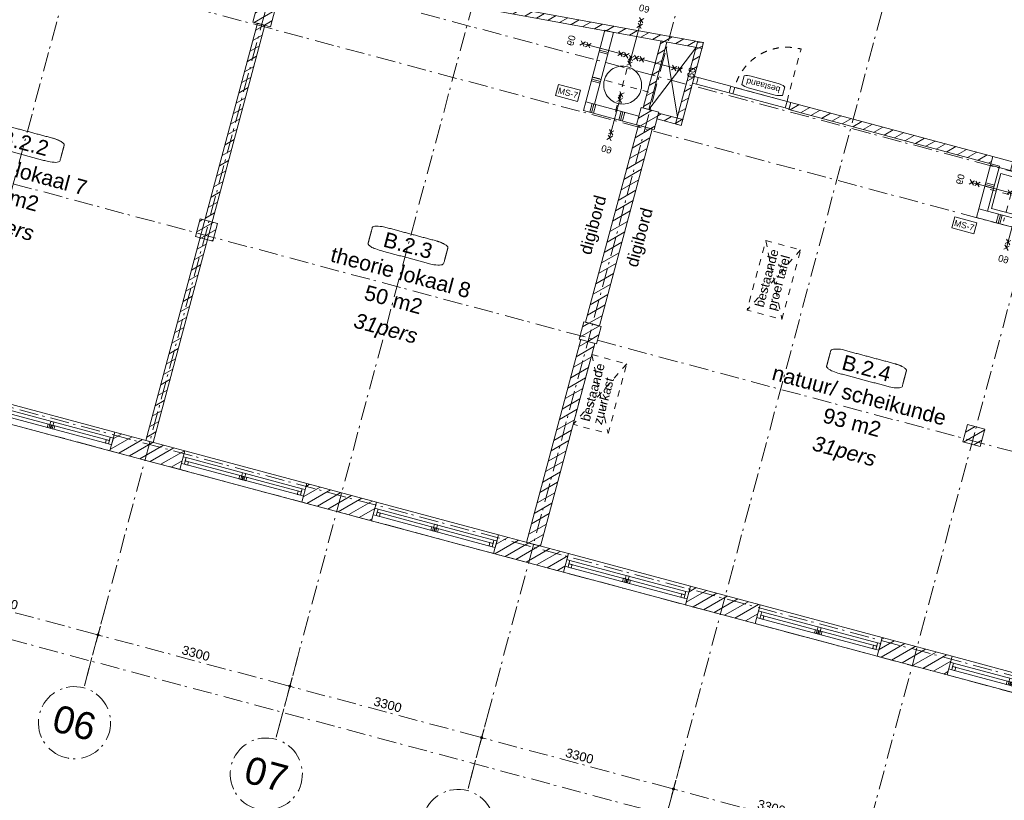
# Model space of a CAD drawing. Header units: millimetres. Extents: x -7616 to 74263, y -34032 to 21987.
# Tile 5 of 60: x 11335 to 27696, y -20712 to -7734. Entities that reach past the tile are written whole.
import ezdxf
from ezdxf.enums import TextEntityAlignment as Align

# ---------------------------------------------------------------- set-up
doc = ezdxf.new("R2010")
doc.units = ezdxf.units.MM
doc.header["$LTSCALE"] = 508
doc.header["$PDMODE"] = 1
doc.header["$PDSIZE"] = -2
for name, pattern in [('Dash Style-1', [0.41664, 0.20828, -0.20836]), ('Dash Style-2', [0.694425, 0.48607, -0.208355]), ('Dash Style-6', [1.04164, 0.625, -0.20828, 0.06943, -0.13893])]:
    doc.linetypes.add(name, pattern=pattern)
doc.layers.get('0').update_dxf_attribs({"lineweight": 0})
doc.layers.get('DEFPOINTS').update_dxf_attribs({"lineweight": 0})
for name, color, linetype, lineweight in [('(00) tekening-lijn draairichting', 7, 'Dash Style-1', 0), ('(00) tekening-merk kozijn', 40, 'Continuous', 0), ('(00) tekening-stippel dun', 8, 'Dash Style-1', 0), ('(00) tekening-stramien-algemeen', 7, 'Dash Style-6', 0), ('(00) tekst-ruimtenummer-algemeen', 8, 'Continuous', 0), ('(00) tekst-ruimtenummer-gradering', 8, 'Continuous', 0), ('(00) tekst-symbool', 8, 'Continuous', 0), ('(04) bouwaanvraag-brandweer-bestaand-WBDBO 60min', 1, 'Dash Style-2', 0), ('(21) buitenwanden-bestaand', 7, 'Continuous', 0), ('(22) binnenwanden-X metal stud _', 92, 'Continuous', 0), ('(8_) losse inventaris-(82) interieur', 1, 'Dash Style-1', 0), ('None', 7, 'Continuous', 0)]:
    doc.layers.add(name, color=color, linetype=linetype, lineweight=lineweight)
doc.styles.add('Arial', font='Arial')
doc.styles.add('Arial Italic (italic)', font='Arial Italic')
doc.styles.add('Helvetica', font='Helvetica')
doc.dimstyles.new('KE __', dxfattribs={"dimtxt": 151.308594, "dimasz": 50.074463, "dimexe": 125, "dimexo": 500, "dimgap": 25, "dimtad": 1, "dimdec": 1, "dimtxsty": 'Helvetica', "dimblk": 'DOT', "dimblk1": 'DOT', "dimblk2": 'DOT', "dimcen": 0, "dimdle": 100, "dimazin": 0, "dimtfac": 0.8, "dimtdec": 1, "dimtix": 1, "dimtmove": 0, "dimatfit": 0, "dimldrblk": 'DOT', "dimfxl": 150, "dimfxlon": 1, "dimfrac": 2, "dimtolj": 1, "dimarcsym": 0})
pattern_1 = [(45, (0, 0), (-89.80256, 89.80256), [])]
pattern_2 = [(90, (0, 0), (500, 0), []), (90, (30, 0), (500, 0), []), (90, (60, 0), (500, 0), [])]
pattern_3 = [(0, (0, 0), (3e-14, -500), []), (0, (2e-15, -30), (3e-14, -500), []), (0, (4e-15, -60), (3e-14, -500), [])]

# ---------------------------------------------------------------- blocks, each defined once
blk = doc.blocks.new('Group-10-1')
at = {"layer": '(8_) losse inventaris-(82) interieur', "color": 17, "lineweight": 0, "transparency": 33554687}
for p, q in [((24445, 3617), (23845, 2417)), ((23845, 3617), (24445, 2417))]:
    blk.add_line(p, q, dxfattribs=at)
at = {"layer": '(8_) losse inventaris-(82) interieur', "color": 17, "lineweight": 0, "transparency": 33554687, "flags": 128}
blk.add_lwpolyline([(23845, 3617), (24445, 3617), (24445, 2417), (23845, 2417)], close=True, dxfattribs=at)
blk = doc.blocks.new('(00)-1-ruimtenummer-200')
at = {"layer": '(00) tekst-ruimtenummer-algemeen', "color": 17, "lineweight": 0, "transparency": 33554687}
blk.add_open_spline([(433, 618), (491, 618), (592, 600), (650, 570), (650, 420), (650, 271), (592, 241), (491, 223), (0, 223), (-491, 223), (-592, 241), (-650, 271), (-650, 420), (-650, 570), (-592, 600), (-491, 618), (-15, 618), (433, 618)], degree=2, knots=[0, 0, 0, 0.013296, 0.026591, 0.039887, 0.251662, 0.264958, 0.278253, 0.291549, 0.503324, 0.51662, 0.529915, 0.543211, 0.754986, 0.768281, 0.781577, 0.794873, 1, 1, 1], dxfattribs=at)
at = {"layer": 'None', "color": 7, "linetype": 'Continuous', "lineweight": 0}
blk.add_point((0, 0), dxfattribs=at)
at = {"layer": '(00) tekst-ruimtenummer-algemeen', "color": 17, "transparency": 33554687, "style": 'Arial'}
for tag, p in [('nummer', (0, 223)), ('naam', (0, -243)), ('oppervlak', (0, -710))]:
    blk.add_attdef(tag, text='', height=252, dxfattribs=at).set_placement(p, align=Align.BOTTOM_CENTER)
at = {"layer": '(00) tekst-ruimtenummer-gradering', "color": 17, "transparency": 33554687, "style": 'Arial Italic (italic)'}
blk.add_attdef('personen', text='', height=252, dxfattribs=at).set_placement((0, -875), align=Align.TOP_CENTER)
at = {"layer": 'None', "color": 0, "flags": 1}
blk.add_attdef('klasse', (-1353, -1668), '', height=252, dxfattribs=at)
blk = doc.blocks.new('merk a1 plt')
at = {"layer": 'None', "color": 17, "lineweight": 0, "transparency": 33554687, "flags": 128}
for points in [[(0, 320), (2100, 320), (2100, 0), (0, 0)], [(53, 217), (53, 103), (0, 103), (0, 217)], [(53, 217), (2047, 217), (2047, 103), (53, 103)], [(53, 217), (2047, 217), (2047, 160), (53, 160)], [(1076, 217), (1076, 103), (1023, 103), (1023, 217)], [(2100, 217), (2100, 103), (2047, 103), (2047, 217)], [(106, 160), (106, 103), (53, 103), (53, 160)], [(1044, 160), (1044, 103), (991, 103), (991, 160)], [(1109, 160), (1109, 103), (1056, 103), (1056, 160)], [(2047, 160), (2047, 103), (1994, 103), (1994, 160)]]:
    blk.add_lwpolyline(points, close=True, dxfattribs=at)
blk = doc.blocks.new('00-merk kozijn')
at = {"layer": '(00) tekening-merk kozijn', "color": 2, "lineweight": 0, "transparency": 33554687, "flags": 128}
blk.add_lwpolyline([(233, 50, 0.105357), (349, 75), (350, 75), (350, 225), (349, 225, 0.105357), (233, 250), (-233, 250, 0.105357), (-349, 225), (-350, 225), (-350, 75), (-349, 75, 0.105357), (-233, 50)], format="xyb", close=True, dxfattribs=at)
at = {"layer": 'None', "color": 7, "linetype": 'Continuous', "lineweight": 0, "transparency": 33554687}
blk.add_point((0, 0), dxfattribs=at)
at = {"layer": '(00) tekening-merk kozijn', "color": 2, "transparency": 33554687, "style": 'Arial'}
blk.add_attdef('MERK', text='', height=101, dxfattribs=at).set_placement((0, 150), align=Align.MIDDLE_CENTER)
blk = doc.blocks.new('bi-BESTAAND-02')
at = {"layer": '(00) tekening-lijn draairichting', "color": 17, "lineweight": 0, "transparency": 33554687, "flags": 128}
blk.add_lwpolyline([(67, -114), (67, -1014, 0.414214), (967, -114)], format="xyb", close=True, dxfattribs=at)
at = {"layer": 'None', "color": 17, "lineweight": 0, "transparency": 33554687, "flags": 128}
for points in [[(0, 0), (67, 0), (67, -114), (0, -114)], [(67, 0), (967, 0), (967, -114), (67, -114)], [(967, 0), (1034, 0), (1034, -114), (967, -114)], [(1034, 0), (1593, 0), (1593, -114), (1034, -114)], [(1593, 0), (1660, 0), (1660, -114), (1593, -114)]]:
    blk.add_lwpolyline(points, close=True, dxfattribs=at)
at = {"layer": '(00) tekening-merk kozijn', "color": 1, "transparency": 33554687}
ref = blk.add_blockref('00-merk kozijn', (517, -114), dxfattribs=dict(at, rotation=180))
ref.add_attrib('MERK', 'bestaand', dxfattribs={"color": 2, "transparency": 33554687, "height": 100.7, "style": 'Arial'}).set_placement((517, -264), align=Align.MIDDLE_CENTER)
blk = doc.blocks.new('Group-66-1')
at = {"layer": '(8_) losse inventaris-(82) interieur', "color": 17, "lineweight": 0, "transparency": 33554687}
for p, q in [((26745, 6197), (26145, 4997)), ((26145, 6197), (26745, 4997))]:
    blk.add_line(p, q, dxfattribs=at)
at = {"layer": '(8_) losse inventaris-(82) interieur', "color": 17, "lineweight": 0, "transparency": 33554687, "flags": 128}
blk.add_lwpolyline([(26145, 6197), (26745, 6197), (26745, 4997), (26145, 4997)], close=True, dxfattribs=at)
blk = doc.blocks.new('Group-68-1')
at = {"layer": '(00) tekening-stippel dun', "color": 2, "lineweight": 0, "transparency": 33554687}
for p, q in [((23180, 8577), (23180, 7577)), ((22680, 8077), (23680, 8077))]:
    blk.add_line(p, q, dxfattribs=at)
at = {"layer": 'None', "color": 17, "lineweight": 0, "transparency": 33554687, "flags": 128}
blk.add_lwpolyline([(22865, 8077), (22867, 8108), (22871, 8138), (22879, 8168), (22889, 8197), (22902, 8225), (22918, 8252), (22937, 8277), (22957, 8300), (22980, 8320), (23005, 8339), (23032, 8355), (23059, 8368), (23089, 8378), (23119, 8386), (23149, 8390), (23180, 8392), (23211, 8390), (23241, 8386), (23271, 8378), (23301, 8368), (23329, 8355), (23355, 8339), (23380, 8320), (23403, 8300), (23424, 8277), (23442, 8252), (23458, 8225), (23471, 8197), (23481, 8168), (23489, 8138), (23494, 8108), (23495, 8077), (23494, 8046), (23489, 8015), (23481, 7985), (23471, 7956), (23458, 7928), (23442, 7902), (23424, 7877), (23403, 7854), (23380, 7833), (23355, 7815), (23329, 7799), (23301, 7786), (23271, 7775), (23241, 7768), (23211, 7763), (23180, 7762), (23149, 7763), (23119, 7768), (23089, 7775), (23059, 7786), (23032, 7799), (23005, 7815), (22980, 7833), (22957, 7854), (22937, 7877), (22918, 7902), (22902, 7928), (22889, 7956), (22879, 7985), (22871, 8015), (22867, 8046)], close=True, dxfattribs=at)
blk = doc.blocks.new('Group-6-1')
at = {"layer": '(04) bouwaanvraag-brandweer-bestaand-WBDBO 60min', "color": 1, "linetype": 'Continuous', "lineweight": 0, "transparency": 33554687}
for p, q in [((37.5, 412.5), (-37.5, 337.5)), ((37.5, 337.5), (-37.5, 412.5))]:
    blk.add_line(p, q, dxfattribs=at)
blk = doc.blocks.new('Group-7-1')
at = {"layer": '(04) bouwaanvraag-brandweer-bestaand-WBDBO 60min', "color": 1, "linetype": 'Continuous', "lineweight": 0, "transparency": 33554687}
for p, q in [((37.5, -412.5), (-37.5, -337.5)), ((37.5, -337.5), (-37.5, -412.5))]:
    blk.add_line(p, q, dxfattribs=at)
blk = doc.blocks.new('Group-8-1')
at = {"layer": '(04) bouwaanvraag-brandweer-bestaand-WBDBO 60min', "color": 1, "linetype": 'Continuous', "lineweight": 0, "transparency": 33554687}
for p, q in [((38, 315), (-38, 240)), ((38, 240), (-38, 315))]:
    blk.add_line(p, q, dxfattribs=at)
blk = doc.blocks.new('Group-9-1')
at = {"layer": '(04) bouwaanvraag-brandweer-bestaand-WBDBO 60min', "color": 1, "linetype": 'Continuous', "lineweight": 0, "transparency": 33554687}
for p, q in [((38, -315), (-38, -240)), ((38, -240), (-38, -315))]:
    blk.add_line(p, q, dxfattribs=at)
blk = doc.blocks.new('brand-60 wbdbo')
at = {"layer": '(04) bouwaanvraag-brandweer-bestaand-WBDBO 60min', "color": 1, "linetype": 'Continuous', "lineweight": 0, "transparency": 33554687}
blk.add_line((0, 375), (0, -375), dxfattribs=at)
at = {"layer": '(04) bouwaanvraag-brandweer-bestaand-WBDBO 60min', "color": 7, "linetype": 'Continuous', "lineweight": 0, "transparency": 33554687}
blk.add_point((0, 0), dxfattribs=at)
at = {"layer": '(04) bouwaanvraag-brandweer-bestaand-WBDBO 60min', "color": 1, "transparency": 33554687}
for name in ['Group-6-1', 'Group-8-1', 'Group-9-1', 'Group-7-1']:
    blk.add_blockref(name, (0, 0), dxfattribs=at)
at = {"layer": '(04) bouwaanvraag-brandweer-bestaand-WBDBO 60min', "color": 1, "transparency": 33554687, "insert": (0, -631), "char_height": 113.3, "attachment_point": 8, "line_spacing_factor": 0.962448, "style": 'Arial'}
blk.add_mtext('60', dxfattribs=at)
blk = doc.blocks.new('Group-69-1')
at = {"layer": '(00) tekening-stippel dun', "color": 2, "lineweight": 0, "transparency": 33554687}
for p, q in [((29880, 8431), (29880, 7531)), ((29530, 7981), (30230, 7981))]:
    blk.add_line(p, q, dxfattribs=at)
at = {"layer": 'None', "color": 17, "lineweight": 0, "transparency": 33554687, "flags": 128}
blk.add_lwpolyline([(29630, 8281), (30130, 8281), (30130, 7681), (29630, 7681)], close=True, dxfattribs=at)
blk = doc.blocks.new('Group-70-1')
at = {"layer": 'None', "color": 17, "transparency": 33554687}
blk.add_blockref('Group-69-1', (0, 0), dxfattribs=at)
blk = doc.blocks.new('Group-72-1')
at = {"layer": '(22) binnenwanden-X metal stud _', "linetype": 'Continuous', "lineweight": 0, "transparency": 33554687}
h = blk.add_hatch(dxfattribs=at)
h.set_pattern_fill('(__) metal stud-_ 1_100', color=253, style=0, pattern_type=2)
h.set_pattern_definition(pattern_3)
h.paths.add_polyline_path([(22809, 7649), (22659, 7649), (22659, 8880), (22809, 8880)])
h = blk.add_hatch(dxfattribs=at)
h.set_pattern_fill('(__) metal stud-_ 1_100-1', color=8, style=0, pattern_type=2)
h.set_pattern_definition(pattern_2)
h.paths.add_polyline_path([(29428, 8372), (30881, 8372), (30881, 8522), (29428, 8522)])
h = blk.add_hatch(dxfattribs=at)
h.set_pattern_fill('(__) metal stud-_ 1_100', color=253, style=0, pattern_type=2)
h.set_pattern_definition(pattern_3)
h.paths.add_polyline_path([(29578, 7620), (29428, 7620), (29428, 8397), (29578, 8397)])
h = blk.add_hatch(dxfattribs=at)
h.set_pattern_fill('(__) metal stud-_ 1_100-1', color=8, style=0, pattern_type=2)
h.set_pattern_definition(pattern_2)
h.paths.add_polyline_path([(22659, 7499), (23575, 7499), (23575, 7649), (22659, 7649)])
h = blk.add_hatch(dxfattribs=at)
h.set_pattern_fill('(__) metal stud-_ 1_100-1', color=8, style=0, pattern_type=2)
h.set_pattern_definition(pattern_2)
h.paths.add_polyline_path([(29428, 7470), (30500, 7470), (30500, 7620), (29428, 7620)])
at = {"layer": '(22) binnenwanden-X metal stud _', "color": 7, "lineweight": 0, "transparency": 33554687, "flags": 128}
for points in [[(22809, 7649), (22659, 7649), (22659, 8880), (22809, 8880)], [(29428, 8372), (30881, 8372), (30881, 8522), (29428, 8522)], [(29578, 7620), (29428, 7620), (29428, 8397), (29578, 8397)], [(22659, 7499), (23575, 7499), (23575, 7649), (22659, 7649)], [(29428, 7470), (30500, 7470), (30500, 7620), (29428, 7620)]]:
    blk.add_lwpolyline(points, close=True, dxfattribs=at)
at = {"layer": 'None', "color": 17, "transparency": 33554687}
for p, rotation in [((23198, 8824), 180), ((23655, 8571), 90)]:
    blk.add_blockref('brand-60 wbdbo', p, dxfattribs=dict(at, rotation=rotation))
at = {"layer": 'None', "color": 17, "transparency": 33554687, "xscale": -1, "rotation": 270}
for p in [(22734, 8571), (29577, 8015)]:
    blk.add_blockref('brand-60 wbdbo', p, dxfattribs=at)
at = {"layer": 'None', "color": 17, "transparency": 33554687}
for name in ['Group-68-1', 'Group-70-1']:
    blk.add_blockref(name, (0, 0), dxfattribs=at)
at = {"layer": 'None', "color": 17, "transparency": 33554687, "xscale": -1}
for p in [(23198, 7547), (30041, 7491)]:
    blk.add_blockref('brand-60 wbdbo', p, dxfattribs=at)
blk = doc.blocks.new('MS 7 - 150mm _ 60min _ 25db')
at = {"layer": '(00) tekst-symbool', "color": 17, "lineweight": 0, "transparency": 33554687, "flags": 128}
blk.add_lwpolyline([(-190, 96), (190, 96), (190, -96), (-190, -96)], close=True, dxfattribs=at)
at = {"layer": '(00) tekst-symbool', "color": 17, "transparency": 33554687, "insert": (0, 0), "char_height": 100.9, "attachment_point": 5, "line_spacing_factor": 0.834288, "style": 'Helvetica'}
blk.add_mtext('MS-7', dxfattribs=at)
blk = doc.blocks.new('Group-77-1')
at = {"layer": 'None', "color": 17, "transparency": 33554687}
for p in [(22336, 7715), (29266, 7293)]:
    blk.add_blockref('MS 7 - 150mm _ 60min _ 25db', p, dxfattribs=at)
blk = doc.blocks.new('blok B 02 (2D)')
at = {"layer": '(21) buitenwanden-bestaand', "linetype": 'Continuous', "lineweight": 0, "transparency": 33554687}
h = blk.add_hatch(dxfattribs=at)
h.set_pattern_fill('Brick', style=0, pattern_type=2)
h.set_pattern_definition(pattern_1)
h.paths.add_polyline_path([(3719.67, 7429.83), (24290.93, 9107.02), (24299.05, 9007.35), (3727.8, 7330.16)])
h = blk.add_hatch(dxfattribs=at)
h.set_pattern_fill('Brick', style=0, pattern_type=2)
h.set_pattern_definition(pattern_1)
h.paths.add_polyline_path([(24294.99, 9109.14), (24195.02, 9089.1), (24195.02, 7681.47), (24294.99, 7681.47)])
h = blk.add_hatch(dxfattribs=at)
h.set_pattern_fill('Brick', style=0, pattern_type=2)
h.set_pattern_definition(pattern_1)
h.paths.add_polyline_path([(24195.06, 9089.11), (24275.34, 9105.2), (24275.34, 9105.2)])
h = blk.add_hatch(dxfattribs=at)
h.set_pattern_fill('Brick', style=0, pattern_type=2)
h.set_pattern_definition(pattern_1)
h.paths.add_polyline_path([(23605.02, 8954.85), (23704.99, 8954.85), (23704.99, 7798.84), (23605.02, 7798.84)])
h = blk.add_hatch(dxfattribs=at)
h.set_pattern_fill('Brick', style=0, pattern_type=2)
h.set_pattern_definition(pattern_1)
h.paths.add_polyline_path([(25954.94, 8522.09), (25954.94, 8397.09), (29428, 8397.09), (29428, 8522.09)])
h = blk.add_hatch(dxfattribs=at)
h.set_pattern_fill('Brick', style=0, pattern_type=2)
h.set_pattern_definition(pattern_1)
h.paths.add_polyline_path([(16975.01, 7798.35), (17275.01, 7798.35), (17275.01, 7498.35), (16975.01, 7498.35)])
h = blk.add_hatch(dxfattribs=at)
h.set_pattern_fill('Brick', style=0, pattern_type=2)
h.set_pattern_definition(pattern_1)
h.paths.add_polyline_path([(23575.01, 7798.35), (23875.01, 7798.35), (23875.01, 7498.35), (23575.01, 7498.35)])
h = blk.add_hatch(dxfattribs=at)
h.set_pattern_fill('Brick', style=0, pattern_type=2)
h.set_pattern_definition(pattern_1)
h.paths.add_polyline_path([(23875.01, 7781.5), (24295, 7781.47), (24294.99, 7681.47), (23875, 7681.5)])
h = blk.add_hatch(dxfattribs=at)
h.set_pattern_fill('Brick', style=0, pattern_type=2)
h.set_pattern_definition(pattern_1)
h.paths.add_polyline_path([(17055.34, 7498.35), (17180.3, 7498.35), (17180.3, 320), (17055.34, 320)])
h = blk.add_hatch(dxfattribs=at)
h.set_pattern_fill('Brick', style=0, pattern_type=2)
h.set_pattern_definition(pattern_1)
h.paths.add_polyline_path([(23604.64, 7498.34), (23604.64, 4109.23), (23844.64, 4109.23), (23844.64, 7498.34)])
h = blk.add_hatch(dxfattribs=at)
h.set_pattern_fill('Brick', style=0, pattern_type=2)
h.set_pattern_definition(pattern_1)
h.paths.add_polyline_path([(16975.01, 4109.22), (17275.01, 4109.22), (17275.01, 3809.22), (16975.01, 3809.22)])
h = blk.add_hatch(dxfattribs=at)
h.set_pattern_fill('Brick', style=0, pattern_type=2)
h.set_pattern_definition(pattern_1)
h.paths.add_polyline_path([(23575.01, 4109.22), (23875.01, 4109.22), (23875.01, 3809.22), (23575.01, 3809.22)])
h = blk.add_hatch(dxfattribs=at)
h.set_pattern_fill('Brick', style=0, pattern_type=2)
h.set_pattern_definition(pattern_1)
h.paths.add_polyline_path([(30175.01, 4109.22), (30475.01, 4109.22), (30475.01, 3809.22), (30175.01, 3809.22)])
h = blk.add_hatch(dxfattribs=at)
h.set_pattern_fill('Brick', style=0, pattern_type=2)
h.set_pattern_definition(pattern_1)
h.paths.add_polyline_path([(23844.64, 320.01), (23844.64, 3809.23), (23604.64, 3809.23), (23604.64, 320.01)])
h = blk.add_hatch(dxfattribs=at)
h.set_pattern_fill('Brick', style=0, pattern_type=2)
h.set_pattern_definition(pattern_1)
h.paths.add_polyline_path([(16524.64, 320), (17724.64, 320), (17724.64, 0), (16524.64, 0)])
h = blk.add_hatch(dxfattribs=at)
h.set_pattern_fill('Brick', style=0, pattern_type=2)
h.set_pattern_definition(pattern_1)
h.paths.add_polyline_path([(19824.64, 320), (21024.64, 320), (21024.64, 0), (19824.64, 0)])
h = blk.add_hatch(dxfattribs=at)
h.set_pattern_fill('Brick', style=0, pattern_type=2)
h.set_pattern_definition(pattern_1)
h.paths.add_polyline_path([(23124.64, 320), (24324.64, 320), (24324.64, 0), (23124.64, 0)])
h = blk.add_hatch(dxfattribs=at)
h.set_pattern_fill('Brick', style=0, pattern_type=2)
h.set_pattern_definition(pattern_1)
h.paths.add_polyline_path([(26424.64, 320), (27624.64, 320), (27624.64, 0), (26424.64, 0)])
h = blk.add_hatch(dxfattribs=at)
h.set_pattern_fill('Brick', style=0, pattern_type=2)
h.set_pattern_definition(pattern_1)
h.paths.add_polyline_path([(29724.64, 320), (30924.64, 320), (30924.64, 0), (29724.64, 0)])
at = {"layer": '(21) buitenwanden-bestaand', "color": 1, "lineweight": 0, "transparency": 33554687, "flags": 128}
for points in [[(3719.67, 7429.83), (24290.93, 9107.02), (24299.05, 9007.35), (3727.8, 7330.16)], [(24294.99, 9109.14), (24195.02, 9089.1), (24195.02, 7681.47), (24294.99, 7681.47)], [(24195.06, 9089.11), (24275.34, 9105.2), (24275.34, 9105.2)], [(23605.02, 8954.85), (23704.99, 8954.85), (23704.99, 7798.84), (23605.02, 7798.84)], [(25954.94, 8522.09), (25954.94, 8397.09), (29428, 8397.09), (29428, 8522.09)], [(16975.01, 7798.35), (17275.01, 7798.35), (17275.01, 7498.35), (16975.01, 7498.35)], [(23575.01, 7798.35), (23875.01, 7798.35), (23875.01, 7498.35), (23575.01, 7498.35)], [(23875.01, 7781.5), (24295, 7781.47), (24294.99, 7681.47), (23875, 7681.5)], [(17055.34, 7498.35), (17180.3, 7498.35), (17180.3, 320), (17055.34, 320)], [(23604.64, 7498.34), (23604.64, 4109.23), (23844.64, 4109.23), (23844.64, 7498.34)], [(16975.01, 4109.22), (17275.01, 4109.22), (17275.01, 3809.22), (16975.01, 3809.22)], [(23575.01, 4109.22), (23875.01, 4109.22), (23875.01, 3809.22), (23575.01, 3809.22)], [(30175.01, 4109.22), (30475.01, 4109.22), (30475.01, 3809.22), (30175.01, 3809.22)], [(23844.64, 320.01), (23844.64, 3809.23), (23604.64, 3809.23), (23604.64, 320.01)], [(16524.64, 320), (17724.64, 320), (17724.64, 0), (16524.64, 0)], [(19824.64, 320), (21024.64, 320), (21024.64, 0), (19824.64, 0)], [(23124.64, 320), (24324.64, 320), (24324.64, 0), (23124.64, 0)], [(26424.64, 320), (27624.64, 320), (27624.64, 0), (26424.64, 0)], [(29724.64, 320), (30924.64, 320), (30924.64, 0), (29724.64, 0)]]:
    blk.add_lwpolyline(points, close=True, dxfattribs=at)
at = {"layer": 'None', "color": 17, "lineweight": 0, "transparency": 33554687}
for p, q in [((23704.99, 7798.84), (24195.02, 8987.12)), ((23704.99, 8888.91), (24195.02, 7798.35))]:
    blk.add_line(p, q, dxfattribs=at)
at = {"layer": '(8_) losse inventaris-(82) interieur', "color": 17, "transparency": 33554687}
for name in ['Group-66-1', 'Group-10-1']:
    blk.add_blockref(name, (0, 0), dxfattribs=at)
at = {"layer": 'None', "color": 17, "transparency": 33554687}
for name, p in [('Group-77-1', (0, 0)), ('Group-72-1', (0, 0)), ('merk a1 plt', (14424.64, 0)), ('merk a1 plt', (17724.64, 0)), ('merk a1 plt', (21024.64, 0)), ('merk a1 plt', (24324.64, 0)), ('merk a1 plt', (27624.64, 0)), ('merk a1 plt', (30924.64, 0))]:
    blk.add_blockref(name, p, dxfattribs=at)
at = {"layer": 'None', "color": 17, "transparency": 33554687, "rotation": 180}
blk.add_blockref('bi-BESTAAND-02', (25954.94, 8407.91), dxfattribs=at)
at = {"layer": 'None', "color": 17, "transparency": 33554687}
for p, values in [((13825.01, 4154.91), {'nummer': 'B.2.2', 'naam': 'theorie lokaal 7', 'oppervlak': '56 m2', 'personen': '31pers'}), ((20425.01, 4154.91), {'nummer': 'B.2.3', 'naam': 'theorie lokaal 8', 'oppervlak': '50 m2', 'personen': '31pers'}), ((28313.22, 4154.91), {'nummer': 'B.2.4', 'naam': 'natuur/ scheikunde', 'oppervlak': '93 m2', 'personen': '31pers'})]:
    blk.add_blockref('(00)-1-ruimtenummer-200', p, dxfattribs=at).add_auto_attribs(values)
at = {"layer": '(8_) losse inventaris-(82) interieur', "color": 17, "transparency": 33554687, "attachment_point": 1, "line_spacing_factor": 0.834288, "style": 'Helvetica'}
for s, insert, char_height, rotation in [('digibord', (23201.11, 5201.68), 201.745, 90), ('digibord', (24000.64, 5201.67), 201.745, 89.999937), ('bestaande\\Pproef tafel', (26247.02, 5103.01), 151.3086, 89.999937), ('bestaande\\Pzuurkast', (23946.76, 2522.55), 151.309, 89.999937)]:
    blk.add_mtext(s, dxfattribs=dict(at, insert=insert, char_height=char_height, rotation=rotation))
blk = doc.blocks.new('Group-91-1')
at = {"layer": '(00) tekening-stramien-algemeen', "color": 2, "lineweight": 0, "transparency": 33554687}
for p, q in [((71014, -2705), (-1885, -2705)), ((71014, -3600), (-1885, -3600)), ((71014, -7200), (-1885, -7200)), ((71038, -10800), (-1886, -10800)), ((71038, -11070), (-1886, -11070))]:
    blk.add_line(p, q, dxfattribs=at)
blk = doc.blocks.new('_Dot')
at = {"color": 0, "linetype": 'ByBlock', "lineweight": -2}
blk.add_line((-0.5, 0), (-1, 0), dxfattribs=at)
at = {"color": 0, "linetype": 'ByBlock', "const_width": 0.5}
blk.add_lwpolyline([(-0.25, 0, 1), (0.25, 0, 1)], format="xyb", close=True, dxfattribs=at)
blk = doc.blocks.new('*D193')
at = {"layer": '(00) tekening-stramien-algemeen', "color": 0, "lineweight": -2, "transparency": 33554687}
for p, q in [((30055, -350), (30055, -625)), ((33355, -350), (33355, -625)), ((33305, -500), (30105, -500))]:
    blk.add_line(p, q, dxfattribs=at)
at = {"layer": 'DEFPOINTS', "color": 0, "transparency": 33554687}
for p in [(30055, 2779), (33355, 2779), (30055, -500)]:
    blk.add_point(p, dxfattribs=at)
at = {"layer": '(00) tekening-stramien-algemeen', "color": 0, "lineweight": -2, "xscale": 50.07446289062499, "yscale": 50.07446289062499, "zscale": 50.07446289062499, "rotation": 180}
blk.add_blockref('_Dot', (30055, -500), dxfattribs=at)
at = {"layer": '(00) tekening-stramien-algemeen', "color": 0, "lineweight": -2, "xscale": 50.07446289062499, "yscale": 50.07446289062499, "zscale": 50.07446289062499}
blk.add_blockref('_Dot', (33355, -500), dxfattribs=at)
at = {"layer": '(00) tekening-stramien-algemeen', "color": 0, "lineweight": 0, "transparency": 33554687, "insert": (31705, -374), "char_height": 151.3, "attachment_point": 5, "style": 'Helvetica'}
blk.add_mtext('\\A1;3300', dxfattribs=at)
blk = doc.blocks.new('*D194')
at = {"layer": '(00) tekening-stramien-algemeen', "color": 0, "lineweight": -2, "transparency": 33554687}
for p, q in [((26755, -350), (26755, -625)), ((30055, -350), (30055, -625)), ((30005, -500), (26805, -500))]:
    blk.add_line(p, q, dxfattribs=at)
at = {"layer": 'DEFPOINTS', "color": 0, "transparency": 33554687}
for p in [(26755, 2779), (30055, 2779), (26755, -500)]:
    blk.add_point(p, dxfattribs=at)
at = {"layer": '(00) tekening-stramien-algemeen', "color": 0, "lineweight": -2, "xscale": 50.07446289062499, "yscale": 50.07446289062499, "zscale": 50.07446289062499, "rotation": 180}
blk.add_blockref('_Dot', (26755, -500), dxfattribs=at)
at = {"layer": '(00) tekening-stramien-algemeen', "color": 0, "lineweight": -2, "xscale": 50.07446289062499, "yscale": 50.07446289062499, "zscale": 50.07446289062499}
blk.add_blockref('_Dot', (30055, -500), dxfattribs=at)
at = {"layer": '(00) tekening-stramien-algemeen', "color": 0, "lineweight": 0, "transparency": 33554687, "insert": (28405, -374), "char_height": 151.3, "attachment_point": 5, "style": 'Helvetica'}
blk.add_mtext('\\A1;3300', dxfattribs=at)
blk = doc.blocks.new('*D195')
at = {"layer": '(00) tekening-stramien-algemeen', "color": 0, "lineweight": -2, "transparency": 33554687}
for p, q in [((23455, -350), (23455, -625)), ((26755, -350), (26755, -625)), ((26705, -500), (23505, -500))]:
    blk.add_line(p, q, dxfattribs=at)
at = {"layer": 'DEFPOINTS', "color": 0, "transparency": 33554687}
for p in [(23455, 2779), (26755, 2779), (23455, -500)]:
    blk.add_point(p, dxfattribs=at)
at = {"layer": '(00) tekening-stramien-algemeen', "color": 0, "lineweight": -2, "xscale": 50.07446289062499, "yscale": 50.07446289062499, "zscale": 50.07446289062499, "rotation": 180}
blk.add_blockref('_Dot', (23455, -500), dxfattribs=at)
at = {"layer": '(00) tekening-stramien-algemeen', "color": 0, "lineweight": -2, "xscale": 50.07446289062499, "yscale": 50.07446289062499, "zscale": 50.07446289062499}
blk.add_blockref('_Dot', (26755, -500), dxfattribs=at)
at = {"layer": '(00) tekening-stramien-algemeen', "color": 0, "lineweight": 0, "transparency": 33554687, "insert": (25105, -374), "char_height": 151.3, "attachment_point": 5, "style": 'Helvetica'}
blk.add_mtext('\\A1;3300', dxfattribs=at)
blk = doc.blocks.new('*D196')
at = {"layer": '(00) tekening-stramien-algemeen', "color": 0, "lineweight": -2, "transparency": 33554687}
for p, q in [((20155, -350), (20155, -625)), ((23455, -350), (23455, -625)), ((23405, -500), (20205, -500))]:
    blk.add_line(p, q, dxfattribs=at)
at = {"layer": 'DEFPOINTS', "color": 0, "transparency": 33554687}
for p in [(20155, 2779), (23455, 2779), (20155, -500)]:
    blk.add_point(p, dxfattribs=at)
at = {"layer": '(00) tekening-stramien-algemeen', "color": 0, "lineweight": -2, "xscale": 50.07446289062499, "yscale": 50.07446289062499, "zscale": 50.07446289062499, "rotation": 180}
blk.add_blockref('_Dot', (20155, -500), dxfattribs=at)
at = {"layer": '(00) tekening-stramien-algemeen', "color": 0, "lineweight": -2, "xscale": 50.07446289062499, "yscale": 50.07446289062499, "zscale": 50.07446289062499}
blk.add_blockref('_Dot', (23455, -500), dxfattribs=at)
at = {"layer": '(00) tekening-stramien-algemeen', "color": 0, "lineweight": 0, "transparency": 33554687, "insert": (21805, -374), "char_height": 151.3, "attachment_point": 5, "style": 'Helvetica'}
blk.add_mtext('\\A1;3300', dxfattribs=at)
blk = doc.blocks.new('*D197')
at = {"layer": '(00) tekening-stramien-algemeen', "color": 0, "lineweight": -2, "transparency": 33554687}
for p, q in [((16855, -350), (16855, -625)), ((20155, -350), (20155, -625)), ((20105, -500), (16905, -500))]:
    blk.add_line(p, q, dxfattribs=at)
at = {"layer": 'DEFPOINTS', "color": 0, "transparency": 33554687}
for p in [(16855, 2779), (20155, 2779), (16855, -500)]:
    blk.add_point(p, dxfattribs=at)
at = {"layer": '(00) tekening-stramien-algemeen', "color": 0, "lineweight": -2, "xscale": 50.07446289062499, "yscale": 50.07446289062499, "zscale": 50.07446289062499, "rotation": 180}
blk.add_blockref('_Dot', (16855, -500), dxfattribs=at)
at = {"layer": '(00) tekening-stramien-algemeen', "color": 0, "lineweight": -2, "xscale": 50.07446289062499, "yscale": 50.07446289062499, "zscale": 50.07446289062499}
blk.add_blockref('_Dot', (20155, -500), dxfattribs=at)
at = {"layer": '(00) tekening-stramien-algemeen', "color": 0, "lineweight": 0, "transparency": 33554687, "insert": (18505, -374), "char_height": 151.3, "attachment_point": 5, "style": 'Helvetica'}
blk.add_mtext('\\A1;3300', dxfattribs=at)
blk = doc.blocks.new('*D198')
at = {"layer": '(00) tekening-stramien-algemeen', "color": 0, "lineweight": -2, "transparency": 33554687}
for p, q in [((13555, -350), (13555, -625)), ((16855, -350), (16855, -625)), ((16805, -500), (13605, -500))]:
    blk.add_line(p, q, dxfattribs=at)
at = {"layer": 'DEFPOINTS', "color": 0, "transparency": 33554687}
for p in [(13555, 2779), (16855, 2779), (13555, -500)]:
    blk.add_point(p, dxfattribs=at)
at = {"layer": '(00) tekening-stramien-algemeen', "color": 0, "lineweight": -2, "xscale": 50.07446289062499, "yscale": 50.07446289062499, "zscale": 50.07446289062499, "rotation": 180}
blk.add_blockref('_Dot', (13555, -500), dxfattribs=at)
at = {"layer": '(00) tekening-stramien-algemeen', "color": 0, "lineweight": -2, "xscale": 50.07446289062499, "yscale": 50.07446289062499, "zscale": 50.07446289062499}
blk.add_blockref('_Dot', (16855, -500), dxfattribs=at)
at = {"layer": '(00) tekening-stramien-algemeen', "color": 0, "lineweight": 0, "transparency": 33554687, "insert": (15205, -374), "char_height": 151.3, "attachment_point": 5, "style": 'Helvetica'}
blk.add_mtext('\\A1;3300', dxfattribs=at)
blk = doc.blocks.new('00-stramienbol')
at = {"layer": '(00) tekening-stramien-algemeen', "color": 2, "lineweight": 0, "transparency": 33554687, "flags": 128}
blk.add_lwpolyline([(0, 600), (59, 597), (117, 588), (174, 574), (230, 554), (283, 529), (333, 499), (381, 464), (424, 424), (464, 381), (499, 333), (529, 283), (554, 230), (574, 174), (588, 117), (597, 59), (600, 0), (597, -59), (588, -117), (574, -174), (554, -230), (529, -283), (499, -333), (464, -381), (424, -424), (381, -464), (333, -499), (283, -529), (230, -554), (174, -574), (117, -588), (59, -597), (0, -600), (-59, -597), (-117, -588), (-174, -574), (-230, -554), (-283, -529), (-333, -499), (-381, -464), (-424, -424), (-464, -381), (-499, -333), (-529, -283), (-554, -230), (-574, -174), (-588, -117), (-597, -59), (-600, 0), (-597, 59), (-588, 117), (-574, 174), (-554, 230), (-529, 283), (-499, 333), (-464, 381), (-424, 424), (-381, 464), (-333, 499), (-283, 529), (-230, 554), (-174, 574), (-117, 588), (-59, 597)], close=True, dxfattribs=at)
at = {"layer": '(00) tekening-stramien-algemeen', "color": 7, "linetype": 'Continuous', "lineweight": 0, "transparency": 33554687}
for p in [(0, 600), (-600, 0), (0, 0), (600, 0), (0, -600)]:
    blk.add_point(p, dxfattribs=at)
at = {"layer": '(00) tekening-stramien-algemeen', "color": 2, "transparency": 33554687, "style": 'Arial'}
blk.add_attdef('hoofdveld', text='', height=453, dxfattribs=at).set_placement((0, 0), align=Align.MIDDLE_CENTER)
at = {"layer": 'None', "color": 0, "flags": 1}
for tag, p in [('subveld_1', (-600, -1416)), ('subveld_2', (-600, -2231))]:
    blk.add_attdef(tag, p, '', height=453, dxfattribs=at)
blk = doc.blocks.new('*D205')
at = {"layer": '(00) tekening-stramien-algemeen', "color": 0, "lineweight": -2, "transparency": 33554687}
for p, q in [((67660, -14379), (67660, -14654)), ((67610, -14529), (-220, -14529)), ((-270, -14579), (-270, -14654))]:
    blk.add_line(p, q, dxfattribs=at)
at = {"layer": 'DEFPOINTS', "color": 0, "transparency": 33554687}
for p in [(67660, -11070), (-270, -14079), (-270, -14529)]:
    blk.add_point(p, dxfattribs=at)
at = {"layer": '(00) tekening-stramien-algemeen', "color": 0, "lineweight": -2, "xscale": 50.07446289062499, "yscale": 50.07446289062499, "zscale": 50.07446289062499, "rotation": 180}
blk.add_blockref('_Dot', (-270, -14529), dxfattribs=at)
at = {"layer": '(00) tekening-stramien-algemeen', "color": 0, "lineweight": -2, "xscale": 50.07446289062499, "yscale": 50.07446289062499, "zscale": 50.07446289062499}
blk.add_blockref('_Dot', (67660, -14529), dxfattribs=at)
at = {"layer": '(00) tekening-stramien-algemeen', "color": 0, "lineweight": 0, "transparency": 33554687, "insert": (33695, -14428), "char_height": 151.3, "attachment_point": 5, "style": 'Helvetica'}
blk.add_mtext('\\A1;67930', dxfattribs=at)
blk = doc.blocks.new('stramien langs gevel blok B')
at = {"layer": '(00) tekening-stramien-algemeen', "color": 2, "lineweight": 0, "transparency": 33554687}
for p, q in [((16855, 0), (16855, -1411.2)), ((20155, 0), (20155, -1411.2)), ((23455, 0), (23455, -1411.2)), ((26755, 0), (26755, -1411.2))]:
    blk.add_line(p, q, dxfattribs=at)
at = {"layer": '(00) tekening-stramien-algemeen', "color": 2}
ref = blk.add_blockref('00-stramienbol', (16855, -2011.2), dxfattribs=dict(at, rotation=180))
ref.add_attrib('hoofdveld', '06', dxfattribs={"color": 2, "transparency": 33554687, "height": 453.1, "style": 'Arial'}).set_placement((16855, -2011.2), align=Align.MIDDLE_CENTER)
ref = blk.add_blockref('00-stramienbol', (20155, -2011.2), dxfattribs=dict(at, rotation=180))
ref.add_attrib('hoofdveld', '07', dxfattribs={"color": 2, "transparency": 33554687, "height": 453.1, "style": 'Arial'}).set_placement((20155, -2011.2), align=Align.MIDDLE_CENTER)
ref = blk.add_blockref('00-stramienbol', (23455, -2011.2), dxfattribs=dict(at, rotation=180))
ref.add_attrib('hoofdveld', '08', dxfattribs={"color": 2, "transparency": 33554687, "height": 453.1, "style": 'Arial'}).set_placement((23455, -2011.2), align=Align.MIDDLE_CENTER)
at = {"layer": '(00) tekening-stramien-algemeen', "color": 2, "lineweight": 0, "transparency": 33554687}
for base, p1, p2, picture, middle in [((13555, -500), (16855, 2778.8), (13555, 2778.8), '*D198', (15205, -374.3)), ((16855, -500), (20155, 2778.8), (16855, 2778.8), '*D197', (18505, -374.3)), ((20155, -500), (23455, 2778.8), (20155, 2778.8), '*D196', (21805, -374.3)), ((23455, -500), (26755, 2778.8), (23455, 2778.8), '*D195', (25105, -374.3)), ((26755, -500), (30055, 2778.8), (26755, 2778.8), '*D194', (28405, -374.3)), ((30055, -500), (33355, 2778.8), (30055, 2778.8), '*D193', (31705, -374.3))]:
    dim = blk.add_linear_dim(base=base, p1=p1, p2=p2, dimstyle='KE __', override={"dimgap": 50, "dimdec": 0, "dimpost": '<>', "dimtxsty": 'Helvetica', "dimtmove": 2}, dxfattribs=at)
    dim.commit()
    dim.dimension.update_dxf_attribs({"geometry": picture, "text_midpoint": middle})
blk = doc.blocks.new('Stramien blok B')
at = {"layer": '(00) tekening-stramien-algemeen', "color": 2, "lineweight": 0, "transparency": 33554687}
for p, q in [((13555, 1407.7), (13555, -14990)), ((16855, 1407.7), (16855, -14990)), ((20155, 1407.7), (20155, -14990)), ((23455, 1407.7), (23455, -14990)), ((26755, 1407.7), (26755, -14990)), ((30055, 1407.7), (30055, -14990))]:
    blk.add_line(p, q, dxfattribs=at)
at = {"layer": 'None', "color": 17, "transparency": 33554687}
for name, p in [('Group-91-1', (0, 0)), ('stramien langs gevel blok B', (0, -13578.9))]:
    blk.add_blockref(name, p, dxfattribs=at)
at = {"layer": '(00) tekening-stramien-algemeen', "color": 2, "lineweight": 0, "transparency": 33554687}
dim = blk.add_linear_dim(base=(-270, -14528.9), p1=(67660, -11070), p2=(-270, -14078.9), dimstyle='KE __', override={"dimgap": 25, "dimdec": 0, "dimpost": '<>', "dimtxsty": 'Helvetica', "dimtmove": 2}, dxfattribs=at)
dim.commit()
dim.dimension.update_dxf_attribs({"geometry": '*D205', "text_midpoint": (33695, -14428.2)})

msp = doc.modelspace()

# ---------------------------------------------------------------- block references
at = {"layer": 'None', "color": 17, "transparency": 33554687}
for name, p, rotation in [('Stramien blok B', (0, 0), 344.9999645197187), ('blok B 02 (2D)', (-3126, -10623), 344.9999999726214)]:
    msp.add_blockref(name, p, dxfattribs=dict(at, rotation=rotation))

doc.saveas('drawing.dxf')
